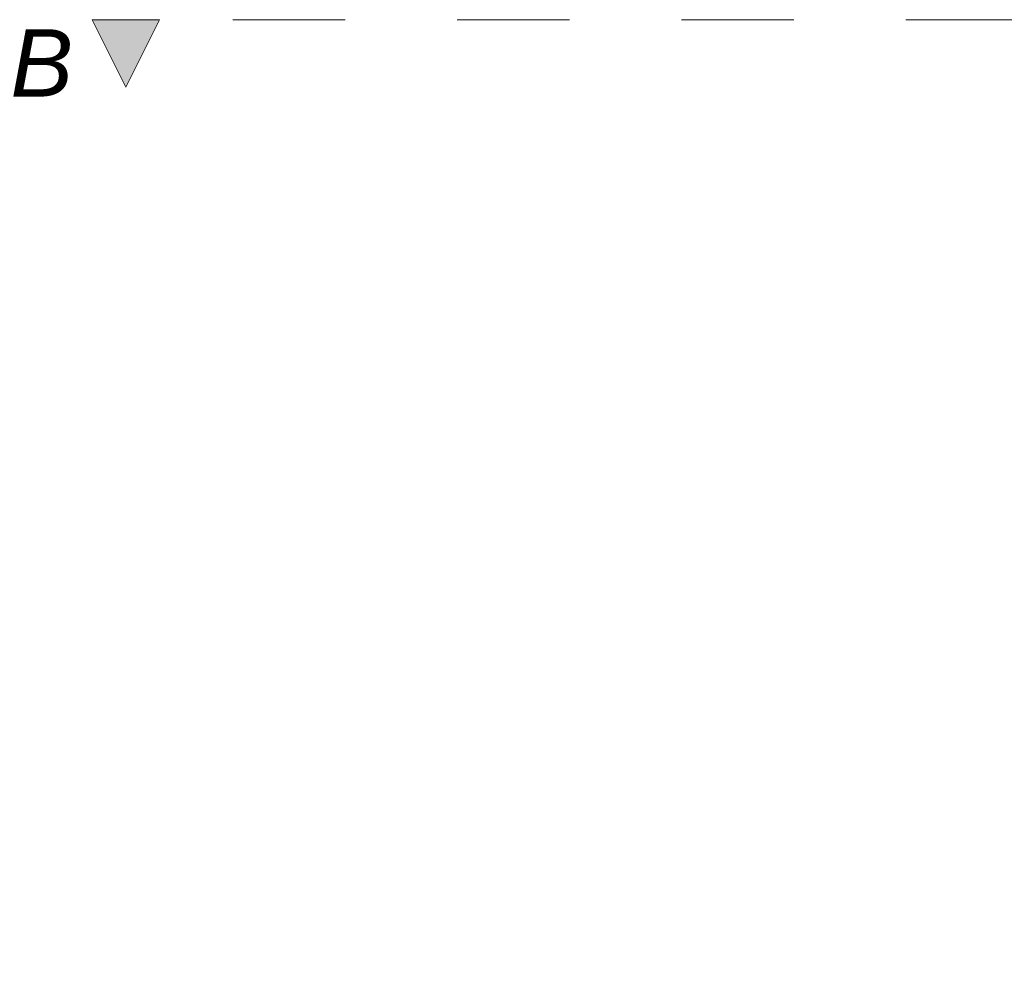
# Model space of a CAD drawing. Header units: centimetres. Extents: x -520 to 6098, y -2003 to 4462.
# Tile 12 of 52: x -194 to 244, y 1630 to 2049. Entities that reach past the tile are written whole.
import ezdxf

# ---------------------------------------------------------------- set-up
doc = ezdxf.new("R2010")
doc.units = ezdxf.units.CM
doc.header["$LTSCALE"] = 0.1
doc.header["$MEASUREMENT"] = 0
doc.linetypes.add('Kropki i Kreski', pattern=[720, 360, -180, 0, -180])
doc.linetypes.add('Przerywana długa', pattern=[1000, 500, -500])
doc.layers.add('1_przekroje.K_IR', color=7, linetype='Continuous')
doc.layers.add('3_lądowisko.K_IR', color=7, linetype='Continuous')
doc.styles.add('GENERATED_STYLE_2', font='txt')

# ---------------------------------------------------------------- blocks, each defined once
blk = doc.blocks.new('Płaszczyzna odcinająca_2_1', base_point=(3165.54, 2049.23))
at = {"layer": '1_przekroje.K_IR', "linetype": 'Continuous', "lineweight": 0, "true_color": 0x000000}
blk.add_hatch(color=18, dxfattribs=at).paths.add_polyline_path([(-162.14, 2049.23), (-132.14, 2049.23), (-147.14, 2019.23)])
at = {"layer": '1_przekroje.K_IR', "color": 7, "linetype": 'Continuous', "lineweight": 0}
for p, q in [((-147.14, 2019.23), (-162.14, 2049.23)), ((-162.14, 2049.23), (-132.14, 2049.23)), ((-132.14, 2049.23), (-147.14, 2019.23))]:
    blk.add_line(p, q, dxfattribs=at)
at = {"layer": '1_przekroje.K_IR', "color": 7, "linetype": 'Przerywana długa', "lineweight": 15}
blk.add_line((3150.54, 2049.23), (-132.14, 2049.23), dxfattribs=at)
at = {"layer": '1_przekroje.K_IR', "color": 7, "lineweight": 0, "insert": (-198.57, 2014.95), "char_height": 30, "attachment_point": 7, "style": 'GENERATED_STYLE_2'}
blk.add_mtext('\\A1;{\\pql;\\pt0;\\fArial|b0|i1|c238|p38;B}', dxfattribs=at)

msp = doc.modelspace()

# ---------------------------------------------------------------- linework, layer by layer
at = {"layer": '3_lądowisko.K_IR', "color": 1, "linetype": 'Kropki i Kreski', "lineweight": 50}
msp.add_circle((1648.63, 379.57), 1500, dxfattribs=at)

# ---------------------------------------------------------------- block references
at = {"layer": '1_przekroje.K_IR', "color": 7, "lineweight": 15}
msp.add_blockref('Płaszczyzna odcinająca_2_1', (3165.54, 2049.23), dxfattribs=at)

doc.saveas('drawing.dxf')
